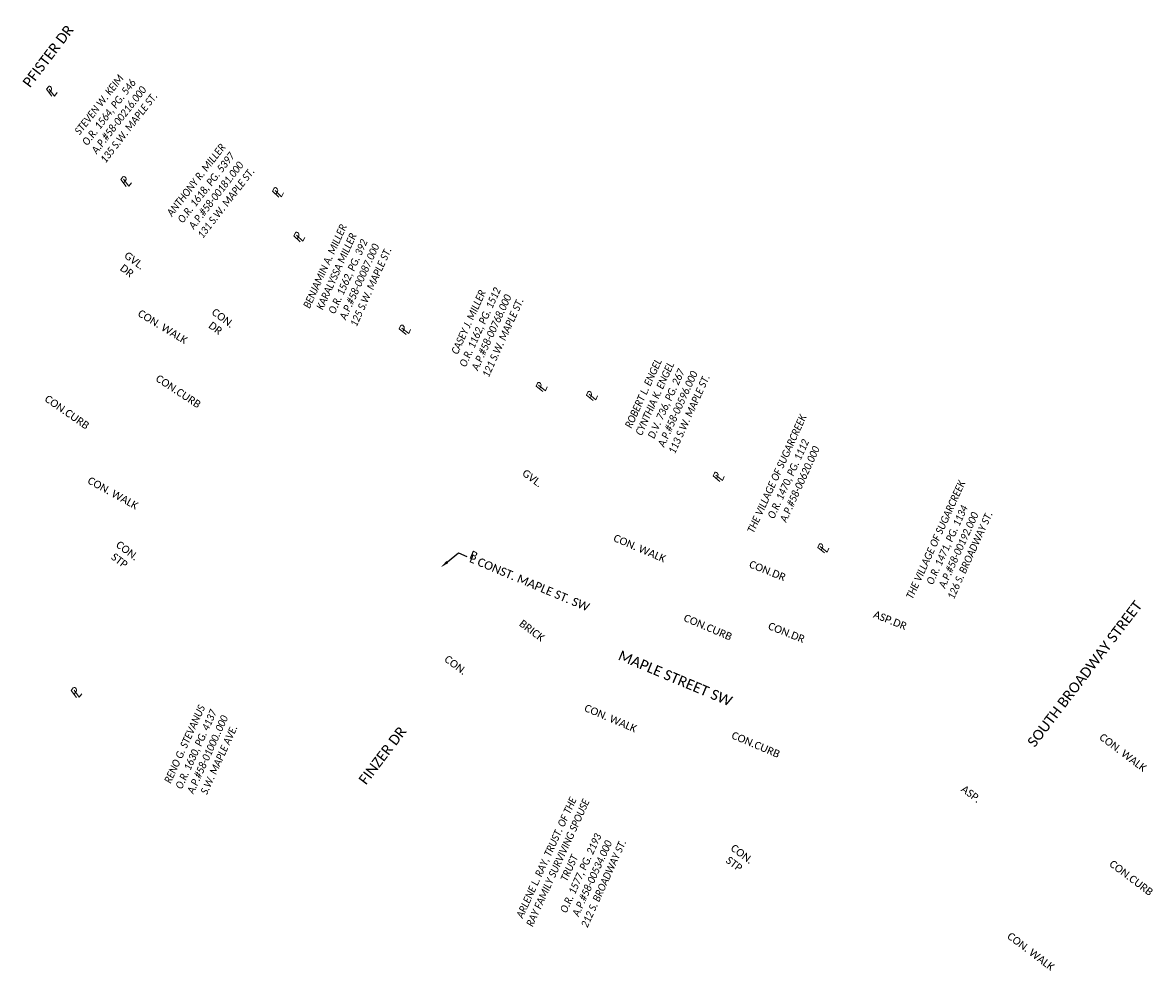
# Model space of a CAD drawing. Header units: feet. Extents: x 2205479 to 2208645, y 303589 to 307298.
# Tile 6 of 10: x 2206837 to 2207212, y 305526 to 305840. Entities that reach past the tile are written whole.
import ezdxf
from ezdxf import colors
from ezdxf.entities.mleader import LeaderData, LeaderLine
from ezdxf.math import Vec2, Vec3

# ---------------------------------------------------------------- set-up
doc = ezdxf.new("R2010")
doc.units = ezdxf.units.FT
doc.header["$MEASUREMENT"] = 0
doc.linetypes.add('setbackex', pattern=[1.4, 1.3, -0.1])
for name, color, linetype in [('DV_X_Owner_Labels', 7, 'setbackex'), ('DV_X_Text', 7, 'Continuous'), ('PV_X_Text', 7, 'Continuous'), ('RW_X_Text', 7, 'Continuous'), ('SH_TextM', 7, 'Continuous')]:
    doc.layers.add(name, color=color, linetype=linetype)
doc.styles.add('Simplex Normal (0.14)', font='calibri.ttf', dxfattribs={"height": 0.14})
doc.styles.add('Slanted Normal (0.125) Font 31', font='calibrii.ttf', dxfattribs={"width": 0.9, "height": 0.125})
doc.styles.add('Slanted-Normal', font='calibriz.ttf', dxfattribs={"height": 0.14})
doc.styles.add('Slanted-Sub Title', font='calibriz.ttf', dxfattribs={"height": 0.17})
doc.styles.add('Straight Normal (0.125) Font 30', font='calibri.ttf', dxfattribs={"height": 0.125})

# ---------------------------------------------------------------- blocks, each defined once
blk = doc.blocks.new('PL')
at = {"layer": 'DV_X_Text', "char_height": 0.14, "attachment_point": 1, "style": 'Simplex Normal (0.14)'}
for s, insert, width in [('{\\Fsimplex|c0;\\Q15;P}', (-0.028, 0.106), 0.15221), ('{\\Fsimplex|c0;\\Q15;L}', (0.002, 0.072), 0.05119)]:
    blk.add_mtext(s, dxfattribs=dict(at, insert=insert, width=width))

msp = doc.modelspace()

# ---------------------------------------------------------------- block references
at = {"layer": 'DV_X_Text'}
for p, xscale, yscale, zscale, rotation in [((2206845.87, 305815.96), 20.00000000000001, 20.00000000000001, 20.00000000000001, 52.27134078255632), ((2206870.58, 305786.03), 20.00000000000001, 20.00000000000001, 20.00000000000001, 52.27134078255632), ((2206921.13, 305782.38), 20, 20, 20, 59.87951138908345), ((2206928.21, 305767.6), 20, 20, 20, 60.58142112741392), ((2206963.33, 305736.83), 20, 20, 20, 66.13424475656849), ((2207008.67, 305717.84), 20, 20, 20, 66.18077325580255), ((2207025.39, 305714.87), 20, 20, 20, 66.1807732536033), ((2207067.39, 305688.04), 20, 20, 20, 66.25422224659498), ((2207102.09, 305664.33), 20, 20, 20, 66.31671345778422), ((2206854.11, 305616.53), 20, 20, 20, 51.63157223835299)]:
    msp.add_blockref('PL', p, dxfattribs=dict(at, xscale=xscale, yscale=yscale, zscale=zscale, rotation=rotation))

# ---------------------------------------------------------------- texts
at = {"layer": 'DV_X_Owner_Labels', "char_height": 2.5, "attachment_point": 2, "style": 'Slanted Normal (0.125) Font 31'}
for s, insert, width, rotation in [('STEVEN W. KEIM\\PO.R. 1564, PG. 546\\PA.P.#58-00216.000\\P135 S.W. MAPLE ST.', (2206861.06, 305813.48), 97.223, 52.1945), ('ANTHONY R. MILLER\\PO.R. 1618, PG. 5397\\PA.P.#58-00181.000\\P131 S.W. MAPLE ST.', (2206893.28, 305788.48), 97.223, 52.1945), ('BENJAMIN A. MILLER\\PKARALYSSA MILLER\\PO.R. 1562, PG. 392\\PA.P.#58-00087.000\\P125 S.W. MAPLE ST.', (2206935.86, 305759.63), 97.223, 65.6453), ('CASEY J. MILLER\\PO.R. 1162, PG. 1512\\PA.P.#58-00768.000\\P121 S.W. MAPLE ST.', (2206983.47, 305741.1), 97.223, 65.6453), ('ROBERT L. ENGEL\\PCYNTHIA K. ENGEL\\PD.V. 736, PG. 267\\PA.P.#58-00596.000\\P113 S.W. MAPLE ST.', (2207041.42, 305717.43), 97.223, 65.6453), ('THE VILLAGE OF SUGARCREEK\\PO.R. 1470, PG. 1112\\PA.P.#58-00620.000', (2207085.7, 305690.76), 97.223, 65.6453), ('THE VILLAGE OF SUGARCREEK\\PO.R. 1471, PG. 1134\\PA.P.#58-00192.000\\P126 S. BROADWAY ST.', (2207138.37, 305668.88), 97.223, 65.6453), ('RENO G. STEVANUS\\PO.R. 1630, PG. 4137\\PA.P.#58-01000..000\\PS.W. MAPLE AVE.', (2206889.3, 305601.08), 97.223, 65.6453), ('ARLENE L. RAY, TRUST. OF THE\\PRAY FAMILY SURVIVING SPOUSE TRUST\\PO.R. 1577, PG. 2193\\PA.P.#58-00534.000\\P212 S. BROADWAY ST.', (2207009.27, 305563.44), 46.1793, 65.6453)]:
    msp.add_mtext(s, dxfattribs=dict(at, insert=insert, width=width, rotation=rotation))
at = {"layer": 'PV_X_Text', "style": 'Straight Normal (0.125) Font 30'}
for s, rotation, p in [('CON. WALK', 328.7184, (2206874.68, 305742.74)), ('CON.CURB', 326.5804, (2206880.6, 305721.22)), ('CON.CURB', 325.2026, (2206843.78, 305714.52)), ('CON. WALK', 331.0944, (2206858.02, 305687.23)), ('CON. WALK', 336.9119, (2207032.42, 305668)), ('CON.CURB', 336.9776, (2207055.72, 305641.51)), ('CON. WALK', 336.9119, (2207022.78, 305611.62)), ('CON.CURB', 336.9776, (2207071.59, 305602.57)), ('CON. WALK', 322.9306, (2207193.56, 305602.36)), ('CON.CURB', 322.9306, (2207196.88, 305560.32)), ('CON. WALK', 322.9306, (2207163.01, 305536.36))]:
    msp.add_text(s, height=2.5, rotation=rotation, dxfattribs=at).set_placement(p)
at = {"layer": 'PV_X_Text', "char_height": 2.5, "attachment_point": 1, "style": 'Straight Normal (0.125) Font 30'}
for s, insert, width, rotation in [('GVL.', (2206871.67, 305764.14, -3150), 9.877, 323), ('DR', (2206870.29, 305759.96, -3150), 6.9995, 323), ('CON.', (2206900.68, 305745.35, -3150), 10.7601, 323), ('DR', (2206899.65, 305740.92, -3150), 6.9995, 323), ('GVL.', (2207003.66, 305691.96, -3150), 9.877, 323), ('CON.', (2206868.94, 305668.21, -3150), 10.7601, 323), ('STP', (2206867.34, 305664.16, -3150), 8.2669, 323), ('CON.DR', (2207078.36, 305661.61, -1062), 14.6433, 338.2275), ('ASP.DR', (2207119.53, 305644.98, -1062), 13.5108, 338.2275), ('BRICK', (2207002.67, 305642.04, -1062), 11.9298, 323), ('CON.DR', (2207084.65, 305641.11, -1062), 14.6433, 338.2275), ('CON.', (2206977.85, 305630.25, -3150), 10.7601, 323), ('ASP.', (2207149.22, 305587.16, -1062), 9.6275, 323), ('CON.', (2207072.8, 305567.58, -3150), 10.7601, 323), ('STP', (2207071.2, 305563.53, -3150), 8.2669, 323)]:
    msp.add_mtext(s, dxfattribs=dict(at, insert=insert, width=width, rotation=rotation))
at = {"layer": 'RW_X_Text', "style": 'Slanted-Sub Title'}
for s, rotation, p in [('PFISTER DR', 52.7517, (2206839.15, 305818.07)), ('SOUTH BROADWAY STREET', 52.7517, (2207172.38, 305599.29)), ('MAPLE STREET SW', 337.1845, (2207033.94, 305628.69)), ('FINZER DR', 52.7517, (2206950.6, 305586.82))]:
    msp.add_text(s, height=3.4, rotation=rotation, dxfattribs=at).set_placement(p)
at = {"layer": 'SH_TextM', "insert": (2206985.8, 305664.88), "char_height": 2.8, "width": 2.8, "attachment_point": 1, "rotation": 337.184, "style": 'Slanted-Normal'}
msp.add_mtext('B', dxfattribs=at)

# ---------------------------------------------------------------- leaders
at = {"layer": 'SH_TextM'}
ml = msp.add_multileader_mtext('Standard', dxfattribs=at)
ml.set_content('L CONST. MAPLE ST. SW', color=256, style='Slanted-Normal')
ml.set_leader_properties(color=256, linetype='Continuous', lineweight=-1)
ml.build(insert=Vec2(0, 0))
ml.multileader.update_dxf_attribs({"text_right_attachment_type": 3, "dogleg_length": 0.15, "arrow_head_size": 2.8, "scale": 20})
ctx = ml.context
ctx.base_point, ctx.scale, ctx.char_height, ctx.arrow_head_size, ctx.landing_gap_size, ctx.plane_origin, ctx.plane_x_axis, ctx.plane_y_axis = Vec3(2206984.09, 305662.8), 20, 2.8, 2.8, 1.2, Vec3(2206973.09, 305661.55), Vec3(0.921755, -0.387773), Vec3(0.387773, 0.921755)
ctx.right_attachment = 3
notes = []
notes.append((ctx, [(0, (1, 1, 0), (2206981.32, 305663.97), (0.921755, -0.387773), 3, [(0, [(2206975.42, 305659.23)], 0, [])])]))
ctx.mtext.insert, ctx.mtext.text_direction, ctx.mtext.rotation, ctx.mtext.flow_direction = Vec3(2206985.75, 305663.65), Vec3(0.921755, -0.387773), 5.884971, 5
for ctx, leaders in notes:
    for number, flags, end, landing, length, lines in leaders:
        leader = LeaderData()
        leader.index, (leader.has_last_leader_line, leader.has_dogleg_vector, leader.attachment_direction) = number, flags
        leader.last_leader_point, leader.dogleg_vector, leader.dogleg_length = Vec3(end), Vec3(landing), length
        for number, points, colour, breaks in lines:
            line = LeaderLine()
            line.index, line.vertices, line.color, line.breaks = number, Vec3.list(points), colors.encode_raw_color(colour), breaks
            leader.lines.append(line)
        ctx.leaders.append(leader)

doc.saveas('drawing.dxf')
